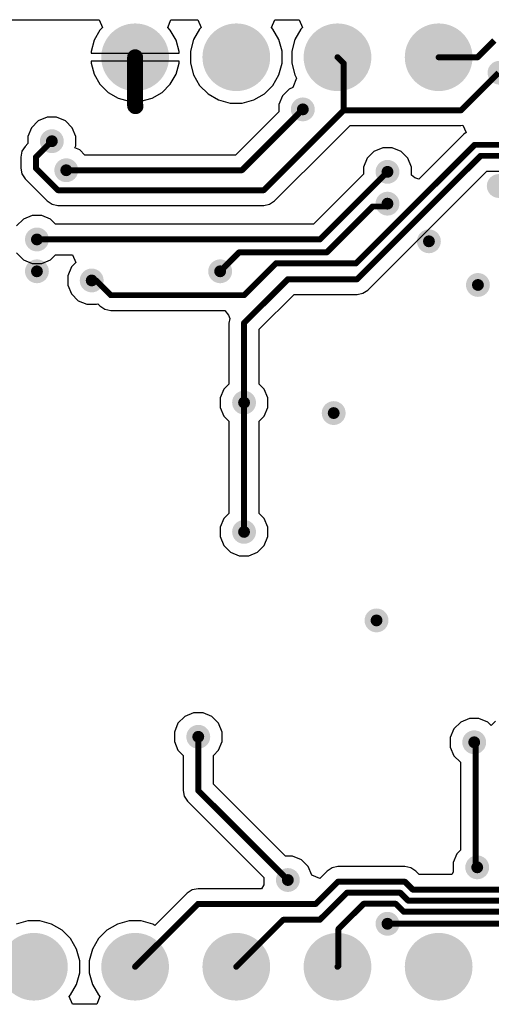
# Model space of a CAD drawing. Header units: inches. Extents: x 0.3 to 40.7, y 0.3 to 25.1.
# Tile 2 of 5: x 13.8 to 25.6, y 0.3 to 25.1. Entities that reach past the tile are written whole.
import ezdxf

# ---------------------------------------------------------------- set-up
doc = ezdxf.new("R2010")
doc.units = ezdxf.units.IN
for name, color, linetype in [('BOTTOM', 5, 'Continuous'), ('Pad Holes', 156, 'Continuous'), ('Via Holes', 16, 'Continuous')]:
    doc.layers.add(name, color=color, linetype=linetype)

# ---------------------------------------------------------------- blocks, each defined once
blk = doc.blocks.new('PIN_HEADER_2_54___VERT__1_4POS_F_________1_3518')
at = {"layer": 'BOTTOM'}
h = blk.add_hatch(color=5, dxfattribs=at)
edge = h.paths.add_edge_path()
edge.add_arc((-3.81, 0), 0.8499983, 0, 360)
h = blk.add_hatch(color=5, dxfattribs=at)
edge = h.paths.add_edge_path()
edge.add_arc((-1.27, 0), 0.8499983, 0, 360)
h = blk.add_hatch(color=5, dxfattribs=at)
edge = h.paths.add_edge_path()
edge.add_arc((1.27, 0), 0.8499983, 0, 360)
h = blk.add_hatch(color=5, dxfattribs=at)
edge = h.paths.add_edge_path()
edge.add_arc((3.81, 0), 0.8499983, 0, 360)
at = {"layer": 'Pad Holes'}
h = blk.add_hatch(color=7, dxfattribs=at)
edge = h.paths.add_edge_path()
edge.add_arc((-3.81, 0), 0.499999, 0, 360)
h = blk.add_hatch(color=7, dxfattribs=at)
edge = h.paths.add_edge_path()
edge.add_arc((-1.27, 0), 0.499999, 0, 360)
h = blk.add_hatch(color=7, dxfattribs=at)
edge = h.paths.add_edge_path()
edge.add_arc((1.27, 0), 0.499999, 0, 360)
h = blk.add_hatch(color=7, dxfattribs=at)
edge = h.paths.add_edge_path()
edge.add_arc((3.81, 0), 0.499999, 0, 360)
blk = doc.blocks.new('PIN_HEADER_2_54___VERT__1_10POS_3520')
at = {"layer": 'BOTTOM'}
h = blk.add_hatch(color=5, dxfattribs=at)
edge = h.paths.add_edge_path()
edge.add_arc((-11.43, 0), 0.8499983, 0, 360)
h = blk.add_hatch(color=5, dxfattribs=at)
edge = h.paths.add_edge_path()
edge.add_arc((-8.889999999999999, 0), 0.8499983, 0, 360)
h = blk.add_hatch(color=5, dxfattribs=at)
edge = h.paths.add_edge_path()
edge.add_arc((-6.35, 0), 0.8499983, 0, 360)
h = blk.add_hatch(color=5, dxfattribs=at)
edge = h.paths.add_edge_path()
edge.add_arc((-3.81, 0), 0.8499983, 0, 360)
h = blk.add_hatch(color=5, dxfattribs=at)
edge = h.paths.add_edge_path()
edge.add_arc((-1.27, 0), 0.8499983, 0, 360)
h = blk.add_hatch(color=5, dxfattribs=at)
edge = h.paths.add_edge_path()
edge.add_arc((1.27, 0), 0.8499983, 0, 360)
h = blk.add_hatch(color=5, dxfattribs=at)
edge = h.paths.add_edge_path()
edge.add_arc((3.81, 0), 0.8499983, 0, 360)
h = blk.add_hatch(color=5, dxfattribs=at)
edge = h.paths.add_edge_path()
edge.add_arc((6.35, 0), 0.8499983, 0, 360)
h = blk.add_hatch(color=5, dxfattribs=at)
edge = h.paths.add_edge_path()
edge.add_arc((8.889999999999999, 0), 0.8499983, 0, 360)
h = blk.add_hatch(color=5, dxfattribs=at)
edge = h.paths.add_edge_path()
edge.add_arc((11.43, 0), 0.8499983, 0, 360)
at = {"layer": 'Pad Holes'}
h = blk.add_hatch(color=7, dxfattribs=at)
edge = h.paths.add_edge_path()
edge.add_arc((-11.43, 0), 0.499999, 0, 360)
h = blk.add_hatch(color=7, dxfattribs=at)
edge = h.paths.add_edge_path()
edge.add_arc((-8.889999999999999, 0), 0.499999, 0, 360)
h = blk.add_hatch(color=7, dxfattribs=at)
edge = h.paths.add_edge_path()
edge.add_arc((-6.35, 0), 0.499999, 0, 360)
h = blk.add_hatch(color=7, dxfattribs=at)
edge = h.paths.add_edge_path()
edge.add_arc((-3.81, 0), 0.499999, 0, 360)
h = blk.add_hatch(color=7, dxfattribs=at)
edge = h.paths.add_edge_path()
edge.add_arc((-1.27, 0), 0.499999, 0, 360)
h = blk.add_hatch(color=7, dxfattribs=at)
edge = h.paths.add_edge_path()
edge.add_arc((1.27, 0), 0.499999, 0, 360)
h = blk.add_hatch(color=7, dxfattribs=at)
edge = h.paths.add_edge_path()
edge.add_arc((3.81, 0), 0.499999, 0, 360)
h = blk.add_hatch(color=7, dxfattribs=at)
edge = h.paths.add_edge_path()
edge.add_arc((6.35, 0), 0.499999, 0, 360)
h = blk.add_hatch(color=7, dxfattribs=at)
edge = h.paths.add_edge_path()
edge.add_arc((8.889999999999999, 0), 0.499999, 0, 360)
h = blk.add_hatch(color=7, dxfattribs=at)
edge = h.paths.add_edge_path()
edge.add_arc((11.43, 0), 0.499999, 0, 360)

msp = doc.modelspace()

# ---------------------------------------------------------------- hatches: boundary and pattern name
at = {"layer": 'BOTTOM'}
h = msp.add_hatch(color=5, dxfattribs=at)
edge = h.paths.add_edge_path()
edge.add_arc((25.83810428, 23.72171786), 0.2999994, 0, 360)
h = msp.add_hatch(color=5, dxfattribs=at)
edge = h.paths.add_edge_path()
edge.add_arc((20.89999884, 22.80000012), 0.2999994, 0, 360)
h = msp.add_hatch(color=5, dxfattribs=at)
edge = h.paths.add_edge_path()
edge.add_arc((14.59999874, 21.99999918), 0.2999994, 0, 360)
h = msp.add_hatch(color=5, dxfattribs=at)
edge = h.paths.add_edge_path()
edge.add_arc((14.96156266, 21.2703537), 0.2999994, 0, 360)
h = msp.add_hatch(color=5, dxfattribs=at)
edge = h.paths.add_edge_path()
edge.add_arc((23.02502126, 21.23000326), 0.2999994, 0, 360)
h = msp.add_hatch(color=5, dxfattribs=at)
edge = h.paths.add_edge_path()
edge.add_arc((25.8184142, 20.87395114), 0.2999994, 0, 360)
h = msp.add_hatch(color=5, dxfattribs=at)
edge = h.paths.add_edge_path()
edge.add_arc((23.02502126, 20.43000232), 0.2999994, 0, 360)
h = msp.add_hatch(color=5, dxfattribs=at)
edge = h.paths.add_edge_path()
edge.add_arc((14.22502108, 19.53001174), 0.2999994, 0, 360)
h = msp.add_hatch(color=5, dxfattribs=at)
edge = h.paths.add_edge_path()
edge.add_arc((24.06559068, 19.48396662), 0.2999994, 0, 360)
h = msp.add_hatch(color=5, dxfattribs=at)
edge = h.paths.add_edge_path()
edge.add_arc((14.22502362, 18.7300108), 0.2999994, 0, 360)
h = msp.add_hatch(color=5, dxfattribs=at)
edge = h.paths.add_edge_path()
edge.add_arc((18.82502204, 18.7300108), 0.2999994, 0, 360)
h = msp.add_hatch(color=5, dxfattribs=at)
edge = h.paths.add_edge_path()
edge.add_arc((15.59999928, 18.5000011), 0.2999994, 0, 360)
h = msp.add_hatch(color=5, dxfattribs=at)
edge = h.paths.add_edge_path()
edge.add_arc((25.29533676, 18.38703714), 0.2999994, 0, 360)
h = msp.add_hatch(color=5, dxfattribs=at)
edge = h.paths.add_edge_path()
edge.add_arc((19.42502338, 15.43000216), 0.2999994, 0, 360)
h = msp.add_hatch(color=5, dxfattribs=at)
edge = h.paths.add_edge_path()
edge.add_arc((21.675217, 15.1668226), 0.2999994, 0, 360)
h = msp.add_hatch(color=5, dxfattribs=at)
edge = h.paths.add_edge_path()
edge.add_arc((19.42502338, 12.18000358), 0.2999994, 0, 360)
h = msp.add_hatch(color=5, dxfattribs=at)
edge = h.paths.add_edge_path()
edge.add_arc((22.74995704, 9.95508042), 0.2999994, 0, 360)
h = msp.add_hatch(color=5, dxfattribs=at)
edge = h.paths.add_edge_path()
edge.add_arc((18.27502822, 7.03001134), 0.2999994, 0, 360)
h = msp.add_hatch(color=5, dxfattribs=at)
edge = h.paths.add_edge_path()
edge.add_arc((25.20230672, 6.892383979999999), 0.2999994, 0, 360)
h = msp.add_hatch(color=5, dxfattribs=at)
edge = h.paths.add_edge_path()
edge.add_arc((25.27807492, 3.74852184), 0.2999994, 0, 360)
h = msp.add_hatch(color=5, dxfattribs=at)
edge = h.paths.add_edge_path()
edge.add_arc((20.52502118, 3.43001092), 0.2999994, 0, 360)
h = msp.add_hatch(color=5, dxfattribs=at)
edge = h.paths.add_edge_path()
edge.add_arc((23.02502126, 2.33001058), 0.2999994, 0, 360)
at = {"layer": 'Via Holes'}
h = msp.add_hatch(color=7, dxfattribs=at)
edge = h.paths.add_edge_path()
edge.add_arc((20.89999884, 22.80000012), 0.1499997, 0, 360)
h = msp.add_hatch(color=7, dxfattribs=at)
edge = h.paths.add_edge_path()
edge.add_arc((14.59999874, 21.99999918), 0.1499997, 0, 360)
h = msp.add_hatch(color=7, dxfattribs=at)
edge = h.paths.add_edge_path()
edge.add_arc((14.96156266, 21.2703537), 0.1499997, 0, 360)
h = msp.add_hatch(color=7, dxfattribs=at)
edge = h.paths.add_edge_path()
edge.add_arc((23.02502126, 21.23000326), 0.1499997, 0, 360)
h = msp.add_hatch(color=7, dxfattribs=at)
edge = h.paths.add_edge_path()
edge.add_arc((23.02502126, 20.43000232), 0.1499997, 0, 360)
h = msp.add_hatch(color=7, dxfattribs=at)
edge = h.paths.add_edge_path()
edge.add_arc((14.22502108, 19.53001174), 0.1499997, 0, 360)
h = msp.add_hatch(color=7, dxfattribs=at)
edge = h.paths.add_edge_path()
edge.add_arc((24.06559068, 19.48396662), 0.1499997, 0, 360)
h = msp.add_hatch(color=7, dxfattribs=at)
edge = h.paths.add_edge_path()
edge.add_arc((14.22502362, 18.7300108), 0.1499997, 0, 360)
h = msp.add_hatch(color=7, dxfattribs=at)
edge = h.paths.add_edge_path()
edge.add_arc((18.82502204, 18.7300108), 0.1499997, 0, 360)
h = msp.add_hatch(color=7, dxfattribs=at)
edge = h.paths.add_edge_path()
edge.add_arc((15.59999928, 18.5000011), 0.1499997, 0, 360)
h = msp.add_hatch(color=7, dxfattribs=at)
edge = h.paths.add_edge_path()
edge.add_arc((25.29533676, 18.38703714), 0.1499997, 0, 360)
h = msp.add_hatch(color=7, dxfattribs=at)
edge = h.paths.add_edge_path()
edge.add_arc((19.42502338, 15.43000216), 0.1499997, 0, 360)
h = msp.add_hatch(color=7, dxfattribs=at)
edge = h.paths.add_edge_path()
edge.add_arc((21.675217, 15.1668226), 0.1499997, 0, 360)
h = msp.add_hatch(color=7, dxfattribs=at)
edge = h.paths.add_edge_path()
edge.add_arc((19.42502338, 12.18000358), 0.1499997, 0, 360)
h = msp.add_hatch(color=7, dxfattribs=at)
edge = h.paths.add_edge_path()
edge.add_arc((22.74995704, 9.95508042), 0.1499997, 0, 360)
h = msp.add_hatch(color=7, dxfattribs=at)
edge = h.paths.add_edge_path()
edge.add_arc((18.27502822, 7.03001134), 0.1499997, 0, 360)
h = msp.add_hatch(color=7, dxfattribs=at)
edge = h.paths.add_edge_path()
edge.add_arc((25.20230672, 6.892383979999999), 0.1499997, 0, 360)
h = msp.add_hatch(color=7, dxfattribs=at)
edge = h.paths.add_edge_path()
edge.add_arc((25.27807492, 3.74852184), 0.1499997, 0, 360)
h = msp.add_hatch(color=7, dxfattribs=at)
edge = h.paths.add_edge_path()
edge.add_arc((20.52502118, 3.43001092), 0.1499997, 0, 360)
h = msp.add_hatch(color=7, dxfattribs=at)
edge = h.paths.add_edge_path()
edge.add_arc((23.02502126, 2.33001058), 0.1499997, 0, 360)

# ---------------------------------------------------------------- linework, layer by layer
at = {"layer": 'BOTTOM'}
for p, q in [((4.50001132, 25.05414598), (15.79003446, 25.05415106)), ((15.79003446, 25.05415106), (15.87287656, 24.85414892)), ((17.50718114, 24.85415146), (17.59002578, 25.05415106)), ((17.59002578, 25.05415106), (18.26498506, 25.05415106)), ((18.26498506, 25.05415106), (18.3478297, 24.85415146)), ((20.11223054, 24.85415146), (20.19507264, 25.05415106)), ((20.19507264, 25.05415106), (20.8049876, 25.0541536)), ((20.8049876, 25.0541536), (20.8878297, 24.85415146)), ((15.8066105, 24.78788286), (15.66126662, 24.53613838)), ((15.87287656, 24.85414892), (15.8066105, 24.78788286)), ((17.57344974, 24.78788286), (17.50718114, 24.85415146)), ((17.71879362, 24.53613838), (17.57344974, 24.78788286)), ((18.30980336, 24.81612512), (18.15840158, 24.55389298)), ((18.3478297, 24.85415146), (18.30980336, 24.81612512)), ((20.15025688, 24.81612512), (20.11223054, 24.85415146)), ((20.30165866, 24.55389298), (20.15025688, 24.81612512)), ((20.84980336, 24.81612512), (20.69840158, 24.55389298)), ((20.8878297, 24.85415146), (20.84980336, 24.81612512)), ((15.66126662, 24.53613838), (15.58603182, 24.25535408)), ((17.79402842, 24.25535408), (17.71879362, 24.53613838)), ((18.15840158, 24.55389298), (18.08003242, 24.26140944)), ((20.38002782, 24.26140944), (20.30165866, 24.55389298)), ((20.69840158, 24.55389298), (20.62003242, 24.26140944)), ((15.58603182, 24.25535408), (15.58603182, 24.21001)), ((17.79402842, 24.21001), (17.79402842, 24.25535408)), ((18.08003242, 24.26140944), (18.08003242, 23.95861096)), ((20.38002782, 23.95861096), (20.38002782, 24.26140944)), ((20.62003242, 24.26140944), (20.62003242, 23.95861096)), ((15.58603182, 24.21001), (17.79402842, 24.21001)), ((16.59003032, 24.0100104), (15.58603182, 24.0100104)), ((15.58603182, 24.0100104), (15.58603182, 23.96466632)), ((16.59003032, 23.0060119), (16.59003032, 24.0100104)), ((17.79402842, 24.0100104), (16.79002992, 24.0100104)), ((16.79002992, 24.0100104), (16.79002992, 23.0060119)), ((17.79402842, 23.96466632), (17.79402842, 24.0100104)), ((15.58603182, 23.96466632), (15.66126662, 23.68388202)), ((17.71879362, 23.68388202), (17.79402842, 23.96466632)), ((18.08003242, 23.95861096), (18.15840158, 23.66612742)), ((20.30165866, 23.66612742), (20.38002782, 23.95861096)), ((20.62003242, 23.95861096), (20.69840158, 23.66612742)), ((15.66126662, 23.68388202), (15.8066105, 23.43213754)), ((17.57344974, 23.43213754), (17.71879362, 23.68388202)), ((18.15840158, 23.66612742), (18.30980336, 23.40389528)), ((20.15025688, 23.40389528), (20.30165866, 23.66612742)), ((20.74524426, 23.58445118), (20.6519018, 23.34666908)), ((20.69840158, 23.66612742), (20.74508678, 23.58526906)), ((20.74508678, 23.58526906), (20.74524426, 23.58445118)), ((15.8066105, 23.43213754), (16.01215746, 23.22659058)), ((17.36790278, 23.22659058), (17.57344974, 23.43213754)), ((18.30980336, 23.40389528), (18.5239152, 23.18978344)), ((19.93614504, 23.18978344), (20.15025688, 23.40389528)), ((20.56012652, 23.30865544), (20.39134352, 23.13987244)), ((20.6519018, 23.34666908), (20.56012652, 23.30865544)), ((16.01215746, 23.22659058), (16.26390194, 23.0812467)), ((16.26390194, 23.0812467), (16.54468624, 23.0060119)), ((16.835374, 23.0060119), (17.1161583, 23.0812467)), ((17.1161583, 23.0812467), (17.36790278, 23.22659058)), ((18.5239152, 23.18978344), (18.78614734, 23.03838166)), ((18.78614734, 23.03838166), (19.07863088, 22.9600125)), ((19.38142936, 22.9600125), (19.6739129, 23.03838166)), ((19.6739129, 23.03838166), (19.93614504, 23.18978344)), ((20.39134352, 23.13987244), (20.30000004, 22.9193471)), ((16.54468624, 23.0060119), (16.59003032, 23.0060119)), ((16.79002992, 23.0060119), (16.835374, 23.0060119)), ((19.07863088, 22.9600125), (19.38142936, 22.9600125)), ((20.30000004, 22.9193471), (20.30000004, 22.74071652)), ((14.48065176, 22.59999798), (14.26012642, 22.5086545)), ((14.71934572, 22.59999798), (14.48065176, 22.59999798)), ((14.93987106, 22.5086545), (14.71934572, 22.59999798)), ((20.30000004, 22.74071652), (19.21198088, 21.65269736)), ((14.09134342, 22.3398715), (13.99999994, 22.11934616)), ((14.26012642, 22.5086545), (14.09134342, 22.3398715)), ((15.10865406, 22.3398715), (14.93987106, 22.5086545)), ((15.19999754, 22.11934616), (15.10865406, 22.3398715)), ((21.62537204, 21.93464752), (22.08482248, 22.39409796)), ((22.08482248, 22.39409796), (24.86881996, 22.39409796)), ((24.86881996, 22.39409796), (24.9203083, 22.40433924)), ((24.9203083, 22.40433924), (24.99834472, 22.21594236)), ((13.99999994, 22.11934616), (13.99999994, 21.94071558)), ((15.19999754, 21.8806522), (15.19999754, 22.11934616)), ((24.94360772, 22.1793689), (23.80979744, 21.04555862)), ((24.99834472, 22.21594236), (24.94360772, 22.1793689)), ((13.92964194, 21.87035758), (13.8467592, 21.74631668)), ((13.99999994, 21.94071558), (13.92964194, 21.87035758)), ((15.17891554, 21.82975822), (15.19999754, 21.8806522)), ((15.30143498, 21.77900902), (15.17891554, 21.82975822)), ((15.42774664, 21.65269736), (15.30143498, 21.77900902)), ((20.18871756, 20.49799558), (21.62536442, 21.93464244)), ((21.62536442, 21.93464244), (21.62537204, 21.93464752)), ((22.90567428, 21.83000206), (22.68514894, 21.73865858)), ((23.14436824, 21.83000206), (22.90567428, 21.83000206)), ((23.36489358, 21.73865858), (23.14436824, 21.83000206)), ((13.8467592, 21.74631668), (13.81765588, 21.59999998)), ((13.81765588, 21.59999998), (13.81765588, 21.32198174)), ((19.21198088, 21.65269736), (15.42774664, 21.65269736)), ((22.51636594, 21.56987558), (22.42502246, 21.34935024)), ((22.68514894, 21.73865858), (22.51636594, 21.56987558)), ((23.53367658, 21.56987558), (23.36489358, 21.73865858)), ((23.62502006, 21.34935024), (23.53367658, 21.56987558)), ((13.81765588, 21.32198174), (13.8467592, 21.17566504)), ((22.42502246, 21.34935024), (22.42502246, 21.17071966)), ((23.62502006, 21.14362548), (23.62502006, 21.34935024)), ((13.8467592, 21.17566504), (13.92964194, 21.05162414)), ((13.92964194, 21.05162414), (14.4832705, 20.49799558)), ((22.42502246, 21.17071966), (21.1666582, 19.9123554)), ((22.53159578, 18.25964344), (25.52162028, 21.24966794)), ((23.71542374, 21.07880722), (23.62502006, 21.14362548)), ((23.80979744, 21.04555862), (23.71542374, 21.07880722)), ((25.52162028, 21.24966794), (26.12737472, 21.24966794)), ((14.4832705, 20.49799558), (14.6073114, 20.41511284)), ((14.6073114, 20.41511284), (14.7536281, 20.38600952)), ((14.7536281, 20.38600952), (19.91835996, 20.38600952)), ((19.91835996, 20.38600952), (20.06467666, 20.41511284)), ((20.06467666, 20.41511284), (20.18871756, 20.49799558)), ((14.1056741, 20.13001054), (13.88514876, 20.03866706)), ((14.34436806, 20.13001054), (14.1056741, 20.13001054)), ((14.5648934, 20.03866706), (14.34436806, 20.13001054)), ((13.88514876, 20.03866706), (13.71636576, 19.86988406)), ((14.69120506, 19.9123554), (14.5648934, 20.03866706)), ((21.1666582, 19.9123554), (14.69120506, 19.9123554)), ((13.71636576, 19.19013942), (13.88514876, 19.02135642)), ((14.5648934, 19.02135642), (14.69120506, 19.14766808)), ((14.69120506, 19.14766808), (15.11629438, 19.14766808)), ((15.11629438, 19.14766808), (15.19913902, 18.94766848)), ((13.88514876, 19.02135642), (14.1056741, 18.93001294)), ((14.1056741, 18.93001294), (14.34436806, 18.93001294)), ((14.34436806, 18.93001294), (14.5648934, 19.02135642)), ((15.09134396, 18.83987342), (15.00000048, 18.61934808)), ((15.19913902, 18.94766848), (15.09134396, 18.83987342)), ((15.00000048, 18.61934808), (15.00000048, 18.38065412)), ((15.00000048, 18.38065412), (15.09134396, 18.16012878)), ((15.09134396, 18.16012878), (15.26012696, 17.99134578)), ((19.80736704, 17.2716317), (20.68339272, 18.14765738)), ((20.68339272, 18.14765738), (22.26123818, 18.14765738)), ((22.26123818, 18.14765738), (22.40755488, 18.1767607)), ((22.40755488, 18.1767607), (22.53159578, 18.25964344)), ((15.26012696, 17.99134578), (15.4806523, 17.9000023)), ((15.4806523, 17.9000023), (15.71934626, 17.9000023)), ((15.71934626, 17.9000023), (15.75363372, 17.91420344)), ((15.75363372, 17.91420344), (15.80818276, 17.8596544)), ((15.80818276, 17.8596544), (15.93222366, 17.77677166)), ((15.93222366, 17.77677166), (16.07854036, 17.74766834)), ((16.07854036, 17.74766834), (18.94573554, 17.74766834)), ((18.94573554, 17.74766834), (19.03417072, 17.6274476)), ((19.03417072, 17.6274476), (19.06608328, 17.5476662)), ((19.06608328, 17.5476662), (19.04267972, 17.43000324)), ((19.04267972, 17.43000324), (19.04267972, 15.89618614)), ((19.80736704, 15.89618614), (19.80736704, 17.2716317)), ((19.04267972, 15.89618614), (18.91636806, 15.76987448)), ((19.9336787, 15.76987448), (19.80736704, 15.89618614)), ((18.91636806, 15.76987448), (18.82502458, 15.54934914)), ((20.02502218, 15.54934914), (19.9336787, 15.76987448)), ((18.82502458, 15.54934914), (18.82502458, 15.31065518)), ((20.02502218, 15.31065518), (20.02502218, 15.54934914)), ((18.82502458, 15.31065518), (18.91636806, 15.09012984)), ((19.9336787, 15.09012984), (20.02502218, 15.31065518)), ((18.91636806, 15.09012984), (19.04267972, 14.96381818)), ((19.04267972, 14.96381818), (19.04267972, 12.64618756)), ((19.80736704, 14.96381818), (19.9336787, 15.09012984)), ((19.80736704, 12.64618756), (19.80736704, 14.96381818)), ((19.04267972, 12.64618756), (18.91636806, 12.5198759)), ((19.9336787, 12.5198759), (19.80736704, 12.64618756)), ((18.91636806, 12.5198759), (18.82502458, 12.29935056)), ((20.02502218, 12.29935056), (19.9336787, 12.5198759)), ((18.82502458, 12.29935056), (18.82502458, 12.0606566)), ((20.02502218, 12.0606566), (20.02502218, 12.29935056)), ((18.82502458, 12.0606566), (18.91636806, 11.84013126)), ((19.9336787, 11.84013126), (20.02502218, 12.0606566)), ((18.91636806, 11.84013126), (19.08515106, 11.67134826)), ((19.08515106, 11.67134826), (19.3056764, 11.58000478)), ((19.54437036, 11.58000478), (19.7648957, 11.67134826)), ((19.7648957, 11.67134826), (19.9336787, 11.84013126)), ((19.3056764, 11.58000478), (19.54437036, 11.58000478)), ((17.9351559, 7.53866666), (17.7663729, 7.369883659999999)), ((18.15568124, 7.63001014), (17.9351559, 7.53866666)), ((18.3943752, 7.63001014), (18.15568124, 7.63001014)), ((18.61490054, 7.53866666), (18.3943752, 7.63001014)), ((18.78368354, 7.369883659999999), (18.61490054, 7.53866666)), ((25.08295974, 7.49238278), (24.8624344, 7.4010393)), ((25.3216537, 7.49238278), (25.08295974, 7.49238278)), ((25.54217904, 7.4010393), (25.3216537, 7.49238278)), ((17.7663729, 7.369883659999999), (17.67502942, 7.14935832)), ((18.87502702, 7.14935832), (18.78368354, 7.369883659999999)), ((24.6936514, 7.2322563), (24.60230792, 7.011730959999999)), ((24.8624344, 7.4010393), (24.6936514, 7.2322563)), ((25.6272792, 7.315939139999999), (25.54217904, 7.4010393)), ((25.73407604, 7.422738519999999), (25.6272792, 7.315939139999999)), ((17.67502942, 7.14935832), (17.67502942, 6.91066436)), ((18.87502702, 6.91066436), (18.87502702, 7.14935832)), ((24.60230792, 7.011730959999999), (24.60230792, 6.773036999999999)), ((17.67502942, 6.91066436), (17.7663729, 6.690139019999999)), ((17.7663729, 6.690139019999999), (17.89268456, 6.563827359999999)), ((18.65737188, 6.563827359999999), (18.78368354, 6.690139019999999)), ((18.78368354, 6.690139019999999), (18.87502702, 6.91066436)), ((24.60230792, 6.773036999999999), (24.6936514, 6.55251166)), ((17.89268456, 6.563827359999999), (17.89268456, 5.680003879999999)), ((18.65737188, 5.838375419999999), (18.65737188, 6.563827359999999)), ((24.6936514, 6.55251166), (24.85784716, 6.3883159)), ((24.85784716, 6.3883159), (24.85784716, 4.17682172)), ((20.46573758, 4.03000972), (18.65737188, 5.838375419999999)), ((17.89268456, 5.680003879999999), (17.92178788, 5.533687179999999)), ((17.92178788, 5.533687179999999), (18.00467062, 5.40964628)), ((18.00467062, 5.40964628), (19.92502238, 3.48929452)), ((20.64436816, 4.03000972), (20.46573758, 4.03000972)), ((20.8648935, 3.93866624), (20.64436816, 4.03000972)), ((24.7694196, 4.08839416), (24.67807612, 3.86786882)), ((24.85784716, 4.17682172), (24.7694196, 4.08839416)), ((21.0336765, 3.76988324), (20.8648935, 3.93866624)), ((21.12501998, 3.54936044), (21.0336765, 3.76988324)), ((21.634704, 3.73925084), (21.5106631, 3.6563681)), ((21.7810207, 3.76835416), (21.634704, 3.73925084)), ((23.46242958, 3.76835416), (21.7810207, 3.76835416)), ((23.60874628, 3.73925084), (23.46242958, 3.76835416)), ((23.73278718, 3.6563681), (23.60874628, 3.73925084)), ((24.67807612, 3.86786882), (24.67807612, 3.6291774)), ((19.92502238, 3.48929452), (19.92502238, 3.31066648)), ((21.32501958, 3.47072458), (21.12501998, 3.54936044)), ((21.5106631, 3.6563681), (21.32501958, 3.47072458)), ((23.81978472, 3.56937056), (23.73278718, 3.6563681)), ((24.6381143, 3.56937056), (23.81978472, 3.56937056)), ((24.67807612, 3.6291774), (24.6381143, 3.56937056)), ((19.92502238, 3.31066648), (19.8593329, 3.21235578)), ((17.99966936, 3.10036972), (17.1890817, 2.28978206)), ((18.12371026, 3.183252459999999), (17.99966936, 3.10036972)), ((18.27002696, 3.21235578), (18.12371026, 3.183252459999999)), ((19.8593329, 3.21235578), (18.27002696, 3.21235578)), ((13.9986258, 2.4000079), (13.70614226, 2.32163874)), ((14.30142428, 2.4000079), (13.9986258, 2.4000079)), ((14.59390782, 2.32163874), (14.30142428, 2.4000079)), ((14.85613996, 2.17023696), (14.59390782, 2.32163874)), ((16.24614226, 2.32163874), (15.98391012, 2.17023696)), ((16.5386258, 2.4000079), (16.24614226, 2.32163874)), ((16.84142428, 2.4000079), (16.5386258, 2.4000079)), ((17.13390782, 2.32163874), (16.84142428, 2.4000079)), ((17.1890817, 2.28978206), (17.13390782, 2.32163874)), ((15.0702518, 1.95612512), (14.85613996, 2.17023696)), ((15.98391012, 2.17023696), (15.76979828, 1.95612512)), ((15.22165358, 1.69389298), (15.0702518, 1.95612512)), ((15.76979828, 1.95612512), (15.6183965, 1.69389298)), ((15.30002274, 1.40140944), (15.22165358, 1.69389298)), ((15.6183965, 1.69389298), (15.54002734, 1.40140944)), ((15.30002274, 1.09861096), (15.30002274, 1.40140944)), ((15.54002734, 1.40140944), (15.54002734, 1.09861096)), ((15.22165358, 0.80612742), (15.30002274, 1.09861096)), ((15.54002734, 1.09861096), (15.6183965, 0.80612742)), ((15.0702518, 0.54389528), (15.22165358, 0.80612742)), ((15.6183965, 0.80612742), (15.76979828, 0.54389528)), ((15.03222546, 0.5058689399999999), (15.0702518, 0.54389528)), ((15.11506756, 0.3058668), (15.03222546, 0.5058689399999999)), ((15.80782462, 0.5058689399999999), (15.72498252, 0.3058668)), ((15.76979828, 0.54389528), (15.80782462, 0.5058689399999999)), ((15.72498252, 0.3058668), (15.11506756, 0.3058668))]:
    msp.add_line(p, q, dxfattribs=at)
for points, const_width in [([(25.28762786, 24.1100102), (25.70962092, 24.53200326)], 0.1499997), ([(16.69003012, 22.88999486), (16.69003012, 24.1100102)], 0.3999992), ([(21.77003012, 24.1100102), (21.92645094, 23.95358938)], 0.1499997), ([(21.92645094, 22.77644162), (21.92645094, 23.95358938)], 0.1499997), ([(24.31003012, 24.1100102), (25.28762786, 24.1100102)], 0.1499997), ([(24.86881996, 22.77644162), (25.8140962, 23.72171786)], 0.1499997), ([(16.69003012, 22.88999486), (16.70001486, 22.88001012)], 0.3999992), ([(19.37035242, 21.2703537), (20.89999884, 22.80000012)], 0.1499997), ([(21.35501444, 22.20500512), (21.92645094, 22.77644162)], 0.1499997), ([(21.92645094, 22.77644162), (24.86881996, 22.77644162)], 0.1499997), ([(19.91835996, 20.76835318), (21.3550119, 22.20500512)], 0.1499997), ([(21.3550119, 22.20500512), (21.35501444, 22.20500512)], 0.1499997), ([(14.19999954, 21.59999998), (14.59999874, 21.99999918)], 0.1499997), ([(22.2349568, 18.93000278), (25.21396532, 21.9090113)], 0.1499997), ([(25.21396532, 21.9090113), (26.40048314, 21.9090113)], 0.1499997), ([(14.19999954, 21.32198174), (14.19999954, 21.59999998)], 0.1499997), ([(22.26123818, 18.53000104), (25.36324874, 21.6320116)], 0.1499997), ([(25.36324874, 21.6320116), (26.28574626, 21.6320116)], 0.1499997), ([(14.19999954, 21.32198174), (14.7536281, 20.76835318)], 0.1499997), ([(14.96156266, 21.2703537), (19.37035242, 21.2703537)], 0.1499997), ([(21.32502974, 19.53001174), (23.02502126, 21.23000326)], 0.1499997), ([(14.7536281, 20.76835318), (19.91835996, 20.76835318)], 0.1499997), ([(21.50202456, 19.20700248), (22.65379518, 20.3587731)], 0.1499997), ([(22.65379518, 20.3587731), (22.95379204, 20.3587731)], 0.1499997), ([(22.95379204, 20.3587731), (23.02502126, 20.43000232)], 0.1499997), ([(14.22502108, 19.53001174), (21.32502974, 19.53001174)], 0.1499997), ([(18.82502204, 18.7300108), (19.30201372, 19.20700248)], 0.1499997), ([(19.30201372, 19.20700248), (21.50202456, 19.20700248)], 0.1499997), ([(19.425031, 18.130012), (20.22502178, 18.93000278)], 0.1499997), ([(20.22502178, 18.93000278), (22.2349568, 18.93000278)], 0.1499997), ([(15.59999928, 18.5000011), (15.70855126, 18.5000011)], 0.1499997), ([(15.70855126, 18.5000011), (16.07854036, 18.130012)], 0.1499997), ([(19.42502338, 17.43000324), (20.52502118, 18.53000104)], 0.1499997), ([(20.52502118, 18.53000104), (22.26123818, 18.53000104)], 0.1499997), ([(16.07854036, 18.130012), (19.425031, 18.130012)], 0.1499997), ([(19.42502338, 15.43000216), (19.42502338, 17.43000324)], 0.1499997), ([(19.42502338, 12.18000358), (19.42502338, 15.43000216)], 0.1499997), ([(18.27502822, 5.680003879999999), (18.27502822, 7.03001134)], 0.1499997), ([(25.20230672, 6.892383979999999), (25.24019082, 6.85449988)], 0.1499997), ([(25.24019082, 3.78640594), (25.24019082, 6.85449988)], 0.1499997), ([(18.27502822, 5.680003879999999), (20.52502118, 3.43001092)], 0.1499997), ([(25.24019082, 3.78640594), (25.27807492, 3.74852184)], 0.1499997), ([(21.22502232, 2.83001212), (21.7810207, 3.3860105)], 0.1499997), ([(21.7810207, 3.3860105), (23.46242958, 3.3860105)], 0.1499997), ([(23.46242958, 3.3860105), (23.66141318, 3.187026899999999)], 0.1499997), ([(23.66141318, 3.187026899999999), (31.45579942, 3.187026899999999)], 0.1499997), ([(21.32502212, 2.43001038), (22.00402254, 3.1090108)], 0.1499997), ([(22.00402254, 3.1090108), (23.3476927, 3.1090108)], 0.1499997), ([(23.3476927, 3.1090108), (23.5466763, 2.9100272)], 0.1499997), ([(23.5466763, 2.9100272), (31.75399034, 2.9100272)], 0.1499997), ([(16.69002504, 1.2500102), (18.27002696, 2.83001212)], 0.1499997), ([(18.27002696, 2.83001212), (21.22502232, 2.83001212)], 0.1499997), ([(21.79502118, 2.20001084), (22.42702144, 2.8320111)], 0.1499997), ([(22.42702144, 2.8320111), (23.23295582, 2.8320111)], 0.1499997), ([(23.23295582, 2.8320111), (23.43193942, 2.6330275)], 0.1499997), ([(19.23002504, 1.2500102), (20.41002522, 2.43001038)], 0.1499997), ([(20.41002522, 2.43001038), (21.32502212, 2.43001038)], 0.1499997), ([(23.43193942, 2.6330275), (31.97795738, 2.6330275)], 0.1499997), ([(21.79502118, 1.27500634), (21.79502118, 2.20001084)], 0.1499997), ([(23.02502126, 2.33001058), (28.31002466, 2.33001058)], 0.1499997), ([(21.77002504, 1.2500102), (21.79502118, 1.27500634)], 0.1499997)]:
    msp.add_lwpolyline(points, dxfattribs=dict(at, const_width=const_width))
for points, const_width in [([(16.59003032, 24.1100102, 1), (16.79002992, 24.1100102, 1)], 0.1999996), ([(21.73252956, 24.1100102, 1), (21.80753068, 24.1100102, 1)], 0.07499858), ([(21.88895038, 23.95358938, 1), (21.9639515, 23.95358938, 1)], 0.07499858), ([(21.88895038, 23.95358938, 1), (21.9639515, 23.95358938, 1)], 0.07499858), ([(24.27252956, 24.1100102, 1), (24.34753068, 24.1100102, 1)], 0.07499858), ([(25.2501273, 24.1100102, 1), (25.32512842, 24.1100102, 1)], 0.07499858), ([(25.2501273, 24.1100102, 1), (25.32512842, 24.1100102, 1)], 0.07499858), ([(16.59003032, 22.88999486, 1), (16.79002992, 22.88999486, 1)], 0.1999996), ([(16.59003032, 22.88999486, 1), (16.79002992, 22.88999486, 1)], 0.1999996), ([(16.60001506, 22.88001012, 1), (16.80001466, 22.88001012, 1)], 0.1999996), ([(20.86249828, 22.80000012, 1), (20.9374994, 22.80000012, 1)], 0.07499858), ([(21.88895038, 22.77644162, 1), (21.9639515, 22.77644162, 1)], 0.07499858), ([(21.88895038, 22.77644162, 1), (21.9639515, 22.77644162, 1)], 0.07499858), ([(21.88895038, 22.77644162, 1), (21.9639515, 22.77644162, 1)], 0.07499858), ([(24.8313194, 22.77644162, 1), (24.90632052, 22.77644162, 1)], 0.07499858), ([(24.8313194, 22.77644162, 1), (24.90632052, 22.77644162, 1)], 0.07499858), ([(21.31751134, 22.20500512, 1), (21.39251246, 22.20500512, 1)], 0.07499858), ([(21.31751134, 22.20500512, 1), (21.39251246, 22.20500512, 1)], 0.07499858), ([(21.31751388, 22.20500512, 1), (21.392515, 22.20500512, 1)], 0.07499858), ([(21.31751388, 22.20500512, 1), (21.392515, 22.20500512, 1)], 0.07499858), ([(14.56249818, 21.99999918, 1), (14.6374993, 21.99999918, 1)], 0.07499858), ([(25.17646476, 21.9090113, 1), (25.25146588, 21.9090113, 1)], 0.07499858), ([(25.17646476, 21.9090113, 1), (25.25146588, 21.9090113, 1)], 0.07499858), ([(14.16249898, 21.59999998, 1), (14.2375001, 21.59999998, 1)], 0.07499858), ([(14.16249898, 21.59999998, 1), (14.2375001, 21.59999998, 1)], 0.07499858), ([(25.32574818, 21.6320116, 1), (25.4007493, 21.6320116, 1)], 0.07499858), ([(25.32574818, 21.6320116, 1), (25.4007493, 21.6320116, 1)], 0.07499858), ([(14.16249898, 21.32198174, 1), (14.2375001, 21.32198174, 1)], 0.07499858), ([(14.16249898, 21.32198174, 1), (14.2375001, 21.32198174, 1)], 0.07499858), ([(14.9240621, 21.2703537, 1), (14.99906322, 21.2703537, 1)], 0.07499858), ([(19.33285186, 21.2703537, 1), (19.40785298, 21.2703537, 1)], 0.07499858), ([(19.33285186, 21.2703537, 1), (19.40785298, 21.2703537, 1)], 0.07499858), ([(22.9875207, 21.23000326, 1), (23.06252182, 21.23000326, 1)], 0.07499858), ([(14.71612754, 20.76835318, 1), (14.79112866, 20.76835318, 1)], 0.07499858), ([(14.71612754, 20.76835318, 1), (14.79112866, 20.76835318, 1)], 0.07499858), ([(19.8808594, 20.76835318, 1), (19.95586052, 20.76835318, 1)], 0.07499858), ([(19.8808594, 20.76835318, 1), (19.95586052, 20.76835318, 1)], 0.07499858), ([(22.61629462, 20.3587731, 1), (22.69129574, 20.3587731, 1)], 0.07499858), ([(22.61629462, 20.3587731, 1), (22.69129574, 20.3587731, 1)], 0.07499858), ([(22.91629148, 20.3587731, 1), (22.9912926, 20.3587731, 1)], 0.07499858), ([(22.91629148, 20.3587731, 1), (22.9912926, 20.3587731, 1)], 0.07499858), ([(22.9875207, 20.43000232, 1), (23.06252182, 20.43000232, 1)], 0.07499858), ([(14.18752052, 19.53001174, 1), (14.26252164, 19.53001174, 1)], 0.07499858), ([(21.28752918, 19.53001174, 1), (21.3625303, 19.53001174, 1)], 0.07499858), ([(21.28752918, 19.53001174, 1), (21.3625303, 19.53001174, 1)], 0.07499858), ([(19.26451316, 19.20700248, 1), (19.33951428, 19.20700248, 1)], 0.07499858), ([(19.26451316, 19.20700248, 1), (19.33951428, 19.20700248, 1)], 0.07499858), ([(21.464524, 19.20700248, 1), (21.53952512, 19.20700248, 1)], 0.07499858), ([(21.464524, 19.20700248, 1), (21.53952512, 19.20700248, 1)], 0.07499858), ([(20.18752122, 18.93000278, 1), (20.26252234, 18.93000278, 1)], 0.07499858), ([(20.18752122, 18.93000278, 1), (20.26252234, 18.93000278, 1)], 0.07499858), ([(22.19745624, 18.93000278, 1), (22.27245736, 18.93000278, 1)], 0.07499858), ([(22.19745624, 18.93000278, 1), (22.27245736, 18.93000278, 1)], 0.07499858), ([(15.56249872, 18.5000011, 1), (15.63749984, 18.5000011, 1)], 0.07499858), ([(15.6710507, 18.5000011, 1), (15.74605182, 18.5000011, 1)], 0.07499858), ([(15.6710507, 18.5000011, 1), (15.74605182, 18.5000011, 1)], 0.07499858), ([(18.78752148, 18.7300108, 1), (18.8625226, 18.7300108, 1)], 0.07499858), ([(20.48752062, 18.53000104, 1), (20.56252174, 18.53000104, 1)], 0.07499858), ([(20.48752062, 18.53000104, 1), (20.56252174, 18.53000104, 1)], 0.07499858), ([(22.22373762, 18.53000104, 1), (22.29873874, 18.53000104, 1)], 0.07499858), ([(22.22373762, 18.53000104, 1), (22.29873874, 18.53000104, 1)], 0.07499858), ([(16.0410398, 18.130012, 1), (16.11604092, 18.130012, 1)], 0.07499858), ([(16.0410398, 18.130012, 1), (16.11604092, 18.130012, 1)], 0.07499858), ([(19.38753044, 18.130012, 1), (19.46253156, 18.130012, 1)], 0.07499858), ([(19.38753044, 18.130012, 1), (19.46253156, 18.130012, 1)], 0.07499858), ([(19.38752282, 17.43000324, 1), (19.46252394, 17.43000324, 1)], 0.07499858), ([(19.38752282, 17.43000324, 1), (19.46252394, 17.43000324, 1)], 0.07499858), ([(19.38752282, 15.43000216, 1), (19.46252394, 15.43000216, 1)], 0.07499858), ([(19.38752282, 15.43000216, 1), (19.46252394, 15.43000216, 1)], 0.07499858), ([(19.38752282, 12.18000358, 1), (19.46252394, 12.18000358, 1)], 0.07499858), ([(18.23752766, 7.03001134, 1), (18.31252878, 7.03001134, 1)], 0.07499858), ([(25.16480616, 6.892383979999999, 1), (25.23980728, 6.892383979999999, 1)], 0.07499858), ([(25.20269026, 6.85449988, 1), (25.27769138, 6.85449988, 1)], 0.07499858), ([(25.20269026, 6.85449988, 1), (25.27769138, 6.85449988, 1)], 0.07499858), ([(18.23752766, 5.680003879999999, 1), (18.31252878, 5.680003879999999, 1)], 0.07499858), ([(18.23752766, 5.680003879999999, 1), (18.31252878, 5.680003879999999, 1)], 0.07499858), ([(25.20269026, 3.78640594, 1), (25.27769138, 3.78640594, 1)], 0.07499858), ([(25.20269026, 3.78640594, 1), (25.27769138, 3.78640594, 1)], 0.07499858), ([(25.24057436, 3.74852184, 1), (25.31557548, 3.74852184, 1)], 0.07499858), ([(20.48752062, 3.43001092, 1), (20.56252174, 3.43001092, 1)], 0.07499858), ([(21.74352014, 3.3860105, 1), (21.81852126, 3.3860105, 1)], 0.07499858), ([(21.74352014, 3.3860105, 1), (21.81852126, 3.3860105, 1)], 0.07499858), ([(23.42492902, 3.3860105, 1), (23.49993014, 3.3860105, 1)], 0.07499858), ([(23.42492902, 3.3860105, 1), (23.49993014, 3.3860105, 1)], 0.07499858), ([(23.62391262, 3.187026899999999, 1), (23.69891374, 3.187026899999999, 1)], 0.07499858), ([(23.62391262, 3.187026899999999, 1), (23.69891374, 3.187026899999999, 1)], 0.07499858), ([(21.96652198, 3.1090108, 1), (22.0415231, 3.1090108, 1)], 0.07499858), ([(21.96652198, 3.1090108, 1), (22.0415231, 3.1090108, 1)], 0.07499858), ([(23.31019214, 3.1090108, 1), (23.38519326, 3.1090108, 1)], 0.07499858), ([(23.31019214, 3.1090108, 1), (23.38519326, 3.1090108, 1)], 0.07499858), ([(23.50917574, 2.9100272, 1), (23.58417686, 2.9100272, 1)], 0.07499858), ([(23.50917574, 2.9100272, 1), (23.58417686, 2.9100272, 1)], 0.07499858), ([(18.2325264, 2.83001212, 1), (18.30752752, 2.83001212, 1)], 0.07499858), ([(18.2325264, 2.83001212, 1), (18.30752752, 2.83001212, 1)], 0.07499858), ([(21.18752176, 2.83001212, 1), (21.26252288, 2.83001212, 1)], 0.07499858), ([(21.18752176, 2.83001212, 1), (21.26252288, 2.83001212, 1)], 0.07499858), ([(22.38952088, 2.8320111, 1), (22.464522, 2.8320111, 1)], 0.07499858), ([(22.38952088, 2.8320111, 1), (22.464522, 2.8320111, 1)], 0.07499858), ([(23.19545526, 2.8320111, 1), (23.27045638, 2.8320111, 1)], 0.07499858), ([(23.19545526, 2.8320111, 1), (23.27045638, 2.8320111, 1)], 0.07499858), ([(20.37252466, 2.43001038, 1), (20.44752578, 2.43001038, 1)], 0.07499858), ([(20.37252466, 2.43001038, 1), (20.44752578, 2.43001038, 1)], 0.07499858), ([(21.28752156, 2.43001038, 1), (21.36252268, 2.43001038, 1)], 0.07499858), ([(21.28752156, 2.43001038, 1), (21.36252268, 2.43001038, 1)], 0.07499858), ([(23.39443886, 2.6330275, 1), (23.46943998, 2.6330275, 1)], 0.07499858), ([(23.39443886, 2.6330275, 1), (23.46943998, 2.6330275, 1)], 0.07499858), ([(21.75752062, 2.20001084, 1), (21.83252174, 2.20001084, 1)], 0.07499858), ([(21.75752062, 2.20001084, 1), (21.83252174, 2.20001084, 1)], 0.07499858), ([(22.9875207, 2.33001058, 1), (23.06252182, 2.33001058, 1)], 0.07499858), ([(16.65252448, 1.2500102, 1), (16.7275256, 1.2500102, 1)], 0.07499858), ([(19.19252448, 1.2500102, 1), (19.2675256, 1.2500102, 1)], 0.07499858), ([(21.73252448, 1.2500102, 1), (21.8075256, 1.2500102, 1)], 0.07499858), ([(21.75752062, 1.27500634, 1), (21.83252174, 1.27500634, 1)], 0.07499858), ([(21.75752062, 1.27500634, 1), (21.83252174, 1.27500634, 1)], 0.07499858)]:
    msp.add_lwpolyline(points, format="xyb", close=True, dxfattribs=dict(at, const_width=const_width))

# ---------------------------------------------------------------- block references
for name, p in [('PIN_HEADER_2_54___VERT__1_4POS_F_________1_3518', (20.50003012, 24.1100102)), ('PIN_HEADER_2_54___VERT__1_10POS_3520', (20.50002504, 1.2500102))]:
    msp.add_blockref(name, p)

doc.saveas('drawing.dxf')
